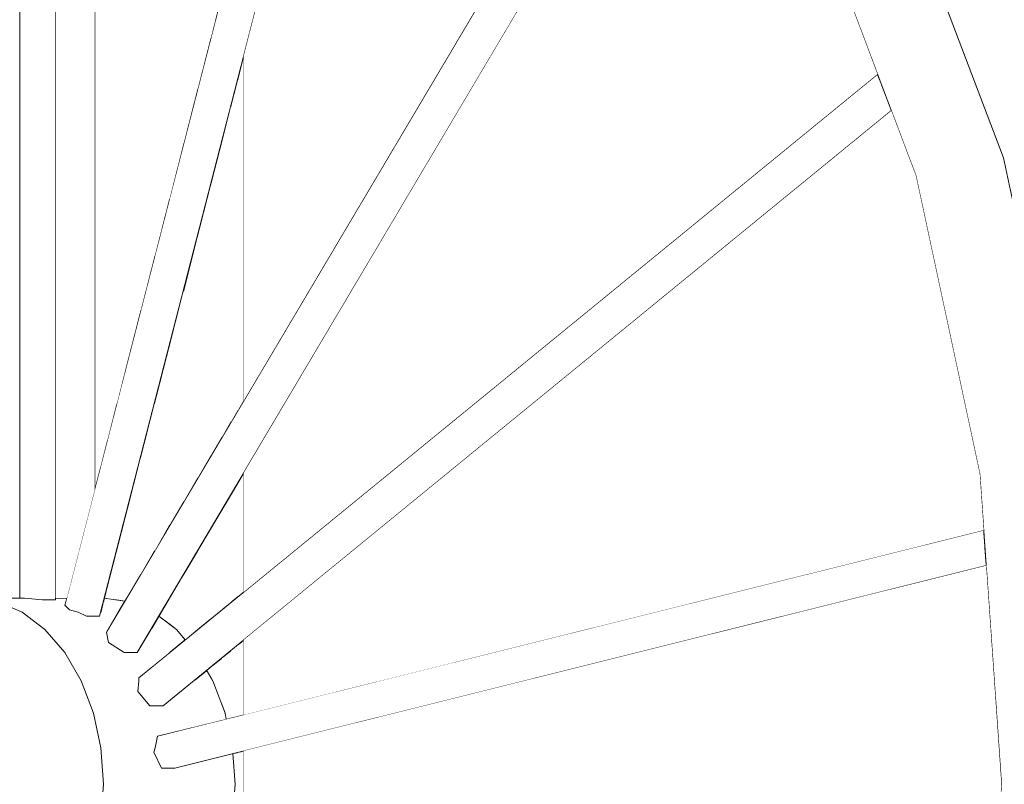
# Model space of a CAD drawing. Header units: millimetres. Extents: x 90539 to 127778, y -34922 to 14506.
# Tile 81 of 256: x 110619 to 110777, y 300 to 423. Entities that reach past the tile are written whole.
import ezdxf

# ---------------------------------------------------------------- set-up
doc = ezdxf.new("R2010")
doc.units = ezdxf.units.MM
doc.header["$MEASUREMENT"] = 0
doc.linetypes.add('Wipeout_Contour', pattern=[1000, 0, -1000])
for name, color, linetype in [('Nowe_A-Niepełnosprawni', 7, 'Continuous'), ('Nowe_A-Wymiary-Wewnętrzne', 7, 'Continuous'), ('Nowe_A-Wymiary-Zewnętrzne', 7, 'Continuous'), ('Nowe_A-Ściany-Działowe', 7, 'Continuous'), ('Nowe_Drzwi Archicad', 7, 'Continuous')]:
    doc.layers.add(name, color=color, linetype=linetype)
for name, color, linetype, lineweight in [('Nowe_A-Niepełnosprawni_Nr_pióra__4', 7, 'Continuous', 13), ('Nowe_A-Wymiary-Wewnętrzne_Nr_pióra__46', 5, 'Continuous', 15), ('Nowe_A-Wymiary-Zewnętrzne_Nr_pióra__46', 5, 'Continuous', 15)]:
    doc.layers.add(name, color=color, linetype=linetype, lineweight=lineweight)
for name, color, linetype, lineweight, true_color in [('Nowe_A-Wymiary-Wewnętrzne_Nr_pióra__45', 7, 'Continuous', 15, 0x40a5ff), ('Nowe_A-Wymiary-Wewnętrzne_Nr_pióra__85', 7, 'Continuous', 13, 0x80c2ff), ('Nowe_A-Wymiary-Zewnętrzne_Nr_pióra__45', 7, 'Continuous', 15, 0x40a5ff), ('Nowe_A-Wymiary-Zewnętrzne_Nr_pióra__85', 7, 'Continuous', 13, 0x80c2ff)]:
    doc.layers.add(name, color=color, linetype=linetype, lineweight=lineweight, true_color=true_color)
doc.styles.add('STYL_AUTOMATYCZNY_2', font='arial.ttf')
doc.dimstyles.new('STYL_AUTOMATYCZNY__1', dxfattribs={"dimtxt": 125, "dimasz": 47.5, "dimexe": 0.18, "dimexo": 20, "dimgap": 0, "dimtad": 1, "dimdec": 1, "dimlfac": 0.1, "dimzin": 0, "dimdsep": 46, "dimtxsty": 'STYL_AUTOMATYCZNY_2', "dimblk": 'ARROWHEAD_11', "dimblk1": 'ARROWHEAD_11', "dimblk2": 'ARROWHEAD_11', "dimcen": 0.09, "dimclrd": 256, "dimclre": 256, "dimclrt": 5, "dimadec": 1, "dimazin": 0, "dimtfac": 1, "dimtdec": 4, "dimtmove": 0, "dimatfit": 3, "dimfxl": 0, "dimtolj": 1, "dimtzin": 0, "dimarcsym": 0})

# ---------------------------------------------------------------- blocks, each defined once
blk = doc.blocks.new('ElemPrzekroju_23')
at = {"color": 254, "linetype": 'Wipeout_Contour', "lineweight": 0, "ltscale": 4316706.079519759}
blk.add_wipeout([(110495.05, 86.95), (110477.6, 107.21), (110477.6, 97.5), (110492.09, 80.68), (110524.33, 56.31), (110559.32, 41.3), (110595.71, 36.23), (110632.09, 41.3), (110667.08, 56.31), (110699.33, 80.68), (110727.59, 113.49), (110750.79, 153.46), (110768.02, 199.06), (110778.64, 248.54), (110782.22, 300), (110778.64, 351.46), (110768.02, 400.94), (110750.79, 446.54), (110747.17, 452.77), (110747.53, 450.67), (110744.06, 446.3), (110746.36, 442.35), (110746.75, 441.31), (110749.8, 437.12), (110749.51, 435.88), (110749.06, 435.2), (110763.1, 398.06), (110773.41, 349.99), (110776.89, 300), (110773.41, 250.01), (110763.1, 201.94), (110746.36, 157.65), (110723.82, 118.82), (110696.37, 86.95), (110665.04, 63.27), (110631.05, 48.69), (110595.71, 43.77), (110560.36, 48.69), (110526.37, 63.27)], dxfattribs=at).dxf.layer = 'Nowe_A-Niepełnosprawni'
at = {"layer": 'Nowe_A-Niepełnosprawni_Nr_pióra__4', "color": 7, "linetype": 'Continuous', "lineweight": 13}
blk.add_line((110773.41, 250.01), (110776.89, 300), dxfattribs=at)
at = {"color": 254, "linetype": 'Wipeout_Contour', "lineweight": 0, "ltscale": 443128.508683}
blk.add_wipeout([(110785.84, 352.19), (110787.82, 351.46), (110777.21, 400.94), (110775.08, 402.38)], dxfattribs=at).dxf.layer = 'Nowe_A-Niepełnosprawni'
at = {"color": 254, "linetype": 'Wipeout_Contour', "lineweight": 0, "ltscale": 3539562.09557352}
blk.add_wipeout([(110589.69, 300), (110590.1, 294.15), (110591.31, 288.52), (110593.27, 283.33), (110595.91, 278.79), (110599.12, 275.06), (110602.79, 272.28), (110606.77, 270.58), (110610.91, 270), (110615.05, 270.58), (110619.02, 272.28), (110622.69, 275.06), (110625.91, 278.79), (110628.54, 283.33), (110630.5, 288.52), (110631.71, 294.15), (110632.12, 300), (110631.71, 305.85), (110630.5, 311.48), (110628.54, 316.67), (110625.91, 321.21), (110622.69, 324.94), (110619.02, 327.72), (110615.05, 329.42), (110610.91, 330), (110606.77, 329.42), (110602.79, 327.72), (110599.12, 324.94), (110595.91, 321.21), (110593.27, 316.67), (110591.31, 311.48), (110590.1, 305.85)], dxfattribs=at).dxf.layer = 'Nowe_A-Niepełnosprawni'
at = {"color": 254, "linetype": 'Wipeout_Contour', "lineweight": 0, "ltscale": 443110.158021}
blk.add_wipeout([(110778.64, 351.46), (110785.84, 352.19), (110775.08, 402.38), (110768.02, 400.94)], dxfattribs=at).dxf.layer = 'Nowe_A-Niepełnosprawni'
at = {"color": 254, "linetype": 'Wipeout_Contour', "lineweight": 0, "ltscale": 884971.357511}
blk.add_wipeout([(110610.91, 330), (110615.05, 329.42), (110626.07, 329.42), (110626.22, 330), (110624.41, 330), (110624.41, 329.74), (110622.29, 329.74), (110619.39, 330)], dxfattribs=at).dxf.layer = 'Nowe_A-Niepełnosprawni'
at = {"color": 254, "linetype": 'Wipeout_Contour', "lineweight": 0, "ltscale": 442537.36447}
blk.add_wipeout([(110632.25, 329.98), (110632.1, 329.42), (110635.51, 329.42), (110635.57, 329.52)], dxfattribs=at).dxf.layer = 'Nowe_A-Niepełnosprawni'
at = {"color": 254, "linetype": 'Wipeout_Contour', "lineweight": 0, "ltscale": 885139.325511}
blk.add_wipeout([(110631.71, 294.15), (110640.46, 294.15), (110640.24, 294.8), (110641.48, 297.39), (110643.61, 297.39), (110652.99, 295.05), (110653.33, 300), (110632.12, 300)], dxfattribs=at).dxf.layer = 'Nowe_A-Niepełnosprawni'
at = {"color": 254, "linetype": 'Wipeout_Contour', "lineweight": 0, "ltscale": 775371.834651}
blk.add_wipeout([(110757.59, 448.64), (110775.08, 402.38), (110777.21, 400.94), (110767.17, 427.5), (110764.28, 432.5), (110764.43, 434.73), (110759.97, 446.54)], dxfattribs=at).dxf.layer = 'Nowe_A-Niepełnosprawni'
at = {"color": 254, "linetype": 'Wipeout_Contour', "lineweight": 0, "ltscale": 885139.475661}
blk.add_wipeout([(110640.46, 305.85), (110631.71, 305.85), (110632.12, 300), (110653.33, 300), (110652.99, 304.95), (110643.61, 302.61), (110641.48, 302.61), (110640.24, 305.2)], dxfattribs=at).dxf.layer = 'Nowe_A-Niepełnosprawni'
at = {"layer": 'Nowe_A-Niepełnosprawni_Nr_pióra__4', "color": 7, "linetype": 'Continuous', "lineweight": 13}
blk.add_line((110631.71, 294.15), (110632.12, 300), dxfattribs=at)
at = {"color": 254, "linetype": 'Wipeout_Contour', "lineweight": 0, "ltscale": 443054.754886}
blk.add_wipeout([(110768.02, 400.94), (110775.08, 402.38), (110757.59, 448.64), (110750.79, 446.54)], dxfattribs=at).dxf.layer = 'Nowe_A-Niepełnosprawni'
at = {"color": 254, "linetype": 'Wipeout_Contour', "lineweight": 0, "ltscale": 663849.77943}
blk.add_wipeout([(110651.72, 311.48), (110630.5, 311.48), (110631.71, 305.85), (110640.46, 305.85), (110640.86, 307.73), (110651.93, 310.49)], dxfattribs=at).dxf.layer = 'Nowe_A-Niepełnosprawni'
at = {"layer": 'Nowe_A-Niepełnosprawni_Nr_pióra__4', "color": 7, "linetype": 'Continuous', "lineweight": 13}
blk.add_line((110632.12, 300), (110631.71, 305.85), dxfattribs=at)
at = {"color": 254, "linetype": 'Wipeout_Contour', "lineweight": 0, "ltscale": 443168.146809}
blk.add_wipeout([(110790.71, 463.89), (110773.19, 450), (110790.83, 403.32), (110809.99, 412.89)], dxfattribs=at).dxf.layer = 'Nowe_A-Niepełnosprawni'
at = {"color": 254, "linetype": 'Wipeout_Contour', "lineweight": 0, "ltscale": 995767.945848}
blk.add_wipeout([(110628.54, 316.67), (110630.5, 311.48), (110651.72, 311.48), (110649.76, 316.67), (110646.66, 316.67), (110641.73, 312.64), (110639.61, 312.64), (110637.68, 314.94), (110637.83, 316.67)], dxfattribs=at).dxf.layer = 'Nowe_A-Niepełnosprawni'
at = {"layer": 'Nowe_A-Niepełnosprawni_Nr_pióra__4', "color": 7, "linetype": 'Continuous', "lineweight": 13}
blk.add_line((110631.71, 305.85), (110630.5, 311.48), dxfattribs=at)
at = {"color": 254, "linetype": 'Wipeout_Contour', "lineweight": 0, "ltscale": 1218525.140676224}
blk.add_wipeout([(110773.19, 450), (110762.49, 439.89), (110764.33, 435), (110773.66, 435), (110776.72, 432.5), (110776.72, 427.5), (110773.66, 425), (110768.11, 425), (110777.21, 400.94), (110778.27, 395.97), (110790.83, 403.32)], dxfattribs=at).dxf.layer = 'Nowe_A-Niepełnosprawni'
at = {"color": 254, "linetype": 'Wipeout_Contour', "lineweight": 0, "ltscale": 553175.065287}
blk.add_wipeout([(110625.91, 321.21), (110628.54, 316.67), (110637.83, 316.67), (110637.8, 317.17), (110642.76, 321.21)], dxfattribs=at).dxf.layer = 'Nowe_A-Niepełnosprawni'
at = {"color": 254, "linetype": 'Wipeout_Contour', "lineweight": 0, "ltscale": 331946.365561}
blk.add_wipeout([(110648.76, 318.38), (110646.66, 316.67), (110649.76, 316.67)], dxfattribs=at).dxf.layer = 'Nowe_A-Niepełnosprawni'
at = {"layer": 'Nowe_A-Niepełnosprawni_Nr_pióra__4', "color": 7, "linetype": 'Continuous', "lineweight": 13}
for p, q in [((110777.21, 400.94), (110767.17, 427.5)), ((110787.82, 351.46), (110777.21, 400.94)), ((110773.41, 349.99), (110763.1, 398.06)), ((110630.5, 311.48), (110628.54, 316.67))]:
    blk.add_line(p, q, dxfattribs=at)
at = {"color": 254, "linetype": 'Wipeout_Contour', "lineweight": 0, "ltscale": 1216996.193426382}
blk.add_wipeout([(110622.69, 324.94), (110625.91, 321.21), (110642.76, 321.21), (110645.32, 323.3), (110643.91, 324.94), (110639.77, 324.94), (110637.56, 321.22), (110635.44, 321.22), (110632.96, 322.87), (110632.6, 324.52), (110632.85, 324.94)], dxfattribs=at).dxf.layer = 'Nowe_A-Niepełnosprawni'
at = {"layer": 'Nowe_A-Niepełnosprawni_Nr_pióra__4', "color": 7, "linetype": 'Continuous', "lineweight": 13}
blk.add_line((110628.54, 316.67), (110625.91, 321.21), dxfattribs=at)
at = {"color": 254, "linetype": 'Wipeout_Contour', "lineweight": 0, "ltscale": 885032.524984}
blk.add_wipeout([(110628.04, 327.72), (110619.02, 327.72), (110622.69, 324.94), (110632.85, 324.94), (110634.5, 327.72), (110631.66, 327.72), (110631.5, 327.1), (110629.38, 327.1)], dxfattribs=at).dxf.layer = 'Nowe_A-Niepełnosprawni'
at = {"color": 254, "linetype": 'Wipeout_Contour', "lineweight": 0, "ltscale": 331926.355958}
blk.add_wipeout([(110639.77, 324.94), (110643.91, 324.94), (110641.05, 327.1)], dxfattribs=at).dxf.layer = 'Nowe_A-Niepełnosprawni'
at = {"layer": 'Nowe_A-Niepełnosprawni_Nr_pióra__4', "color": 7, "linetype": 'Continuous', "lineweight": 13}
blk.add_line((110625.91, 321.21), (110622.69, 324.94), dxfattribs=at)
at = {"color": 254, "linetype": 'Wipeout_Contour', "lineweight": 0, "ltscale": 663742.774704}
blk.add_wipeout([(110626.07, 329.42), (110615.05, 329.42), (110619.02, 327.72), (110628.04, 327.72), (110626.62, 328.1), (110625.92, 328.85)], dxfattribs=at).dxf.layer = 'Nowe_A-Niepełnosprawni'
at = {"color": 254, "linetype": 'Wipeout_Contour', "lineweight": 0, "ltscale": 442535.875796}
blk.add_wipeout([(110632.1, 329.42), (110631.66, 327.72), (110634.5, 327.72), (110635.51, 329.42)], dxfattribs=at).dxf.layer = 'Nowe_A-Niepełnosprawni'
at = {"layer": 'Nowe_A-Niepełnosprawni_Nr_pióra__4', "color": 7, "linetype": 'Continuous', "lineweight": 13}
blk.add_line((110622.69, 324.94), (110619.02, 327.72), dxfattribs=at)
at = {"color": 254, "linetype": 'Wipeout_Contour', "lineweight": 0, "ltscale": 442497.106137}
blk.add_wipeout([(110624.41, 548.61), (110622.29, 548.91), (110622.29, 329.74), (110624.41, 329.74)], dxfattribs=at).dxf.layer = 'Nowe_A-Niepełnosprawni'
at = {"color": 254, "linetype": 'Wipeout_Contour', "lineweight": 0, "ltscale": 442626.474692}
blk.add_wipeout([(110680.19, 524.5), (110629.38, 327.1), (110631.5, 327.1), (110681.96, 523.16)], dxfattribs=at).dxf.layer = 'Nowe_A-Niepełnosprawni'
at = {"layer": 'Nowe_A-Niepełnosprawni_Nr_pióra__4', "color": 7, "linetype": 'Continuous', "lineweight": 13}
blk.add_line((110624.41, 329.74), (110624.41, 548.61), dxfattribs=at)
at = {"color": 254, "linetype": 'Wipeout_Contour', "lineweight": 0, "ltscale": 442487.072264}
blk.add_wipeout([(110622.29, 548.91), (110619.39, 549.31), (110619.39, 330), (110622.29, 329.74)], dxfattribs=at).dxf.layer = 'Nowe_A-Niepełnosprawni'
at = {"color": 254, "linetype": 'Wipeout_Contour', "lineweight": 0, "ltscale": 553246.315263}
blk.add_wipeout([(110677.66, 526.41), (110626.62, 328.1), (110628.04, 327.72), (110629.38, 327.1), (110680.19, 524.5)], dxfattribs=at).dxf.layer = 'Nowe_A-Niepełnosprawni'
at = {"layer": 'Nowe_A-Niepełnosprawni_Nr_pióra__4', "color": 7, "linetype": 'Continuous', "lineweight": 13}
for p, q in [((110624.41, 329.74), (110622.29, 329.74)), ((110631.5, 327.1), (110629.38, 327.1))]:
    blk.add_line(p, q, dxfattribs=at)
at = {"color": 254, "linetype": 'Wipeout_Contour', "lineweight": 0, "ltscale": 442479.727157}
blk.add_wipeout([(110618.62, 330), (110619.39, 330), (110619.39, 549.31), (110618.62, 549.42)], dxfattribs=at).dxf.layer = 'Nowe_A-Niepełnosprawni'
at = {"color": 254, "linetype": 'Wipeout_Contour', "lineweight": 0, "ltscale": 442610.603259}
blk.add_wipeout([(110676.91, 526.97), (110625.92, 328.85), (110626.62, 328.1), (110677.66, 526.41)], dxfattribs=at).dxf.layer = 'Nowe_A-Niepełnosprawni'
at = {"layer": 'Nowe_A-Niepełnosprawni_Nr_pióra__4', "color": 7, "linetype": 'Continuous', "lineweight": 13}
for p, q in [((110618.62, 330), (110618.62, 549.42)), ((110619.39, 330), (110610.91, 330)), ((110619.02, 327.72), (110615.05, 329.42)), ((110622.29, 329.74), (110619.39, 330)), ((110626.22, 330), (110624.41, 330)), ((110625.92, 328.85), (110626.62, 328.1)), ((110626.62, 328.1), (110628.04, 327.72)), ((110629.38, 327.1), (110628.04, 327.72))]:
    blk.add_line(p, q, dxfattribs=at)
at = {"color": 254, "linetype": 'Wipeout_Contour', "lineweight": 0, "ltscale": 442527.172703}
blk.add_wipeout([(110630.96, 547.7), (110630.73, 547.73), (110630.73, 347.52), (110630.96, 348.41)], dxfattribs=at).dxf.layer = 'Nowe_A-Niepełnosprawni'
at = {"color": 254, "linetype": 'Wipeout_Contour', "lineweight": 0, "ltscale": 442708.931668}
blk.add_wipeout([(110635.44, 321.22), (110637.56, 321.22), (110717.18, 455.41), (110715.94, 456.89)], dxfattribs=at).dxf.layer = 'Nowe_A-Niepełnosprawni'
at = {"color": 254, "linetype": 'Wipeout_Contour', "lineweight": 0, "ltscale": 442529.010145}
blk.add_wipeout([(110631.64, 547.6), (110630.96, 547.7), (110630.96, 348.41), (110631.64, 351.06)], dxfattribs=at).dxf.layer = 'Nowe_A-Niepełnosprawni'
at = {"color": 254, "linetype": 'Wipeout_Contour', "lineweight": 0, "ltscale": 442701.093057}
blk.add_wipeout([(110713.92, 459.31), (110632.96, 322.87), (110635.44, 321.22), (110715.94, 456.89)], dxfattribs=at).dxf.layer = 'Nowe_A-Niepełnosprawni'
at = {"layer": 'Nowe_A-Niepełnosprawni_Nr_pióra__4', "color": 7, "linetype": 'Continuous', "lineweight": 13}
blk.add_line((110630.73, 547.73), (110630.73, 347.52), dxfattribs=at)
at = {"color": 254, "linetype": 'Wipeout_Contour', "lineweight": 0, "ltscale": 442695.482578}
blk.add_wipeout([(110713.14, 460.25), (110632.6, 324.52), (110632.96, 322.87), (110713.92, 459.31)], dxfattribs=at).dxf.layer = 'Nowe_A-Niepełnosprawni'
at = {"layer": 'Nowe_A-Niepełnosprawni_Nr_pióra__4', "color": 7, "linetype": 'Continuous', "lineweight": 13}
for p in [(110632.6, 324.52), (110635.44, 321.22)]:
    blk.add_line(p, (110632.96, 322.87), dxfattribs=at)
at = {"color": 254, "linetype": 'Wipeout_Contour', "lineweight": 0, "ltscale": 442532.614634}
blk.add_wipeout([(110631.64, 351.06), (110632.75, 355.37), (110632.75, 547.45), (110631.64, 547.6)], dxfattribs=at).dxf.layer = 'Nowe_A-Niepełnosprawni'
at = {"color": 254, "linetype": 'Wipeout_Contour', "lineweight": 0, "ltscale": 442604.812251}
blk.add_wipeout([(110651.21, 468), (110649.39, 468.23), (110649.39, 420.05), (110651.21, 427.11)], dxfattribs=at).dxf.layer = 'Nowe_A-Niepełnosprawni'
at = {"color": 254, "linetype": 'Wipeout_Contour', "lineweight": 0, "ltscale": 442801.519198}
blk.add_wipeout([(110758.65, 409.84), (110639.61, 312.64), (110641.73, 312.64), (110759.15, 408.51)], dxfattribs=at).dxf.layer = 'Nowe_A-Niepełnosprawni'
at = {"color": 254, "linetype": 'Wipeout_Contour', "lineweight": 0, "ltscale": 331898.723339}
blk.add_wipeout([(110632.75, 331.94), (110632.25, 329.98), (110632.75, 329.91)], dxfattribs=at).dxf.layer = 'Nowe_A-Niepełnosprawni'
at = {"color": 254, "linetype": 'Wipeout_Contour', "lineweight": 0, "ltscale": 442795.883153}
blk.add_wipeout([(110637.68, 314.94), (110639.61, 312.64), (110758.65, 409.84), (110757.53, 412.79)], dxfattribs=at).dxf.layer = 'Nowe_A-Niepełnosprawni'
at = {"color": 254, "linetype": 'Wipeout_Contour', "lineweight": 0, "ltscale": 553431.162628}
blk.add_wipeout([(110637.68, 314.94), (110757.53, 412.79), (110756.91, 414.42), (110637.8, 317.17), (110637.83, 316.67)], dxfattribs=at).dxf.layer = 'Nowe_A-Niepełnosprawni'
at = {"layer": 'Nowe_A-Niepełnosprawni_Nr_pióra__4', "color": 7, "linetype": 'Continuous', "lineweight": 13}
for p, q in [((110763.1, 398.06), (110749.06, 435.2)), ((110637.56, 321.22), (110635.44, 321.22)), ((110637.83, 316.67), (110637.68, 314.94)), ((110637.8, 317.17), (110637.83, 316.67))]:
    blk.add_line(p, q, dxfattribs=at)
at = {"color": 254, "linetype": 'Wipeout_Contour', "lineweight": 0, "ltscale": 442596.972606}
blk.add_wipeout([(110649.39, 468.23), (110647.32, 468.91), (110647.32, 411.98), (110649.39, 420.05)], dxfattribs=at).dxf.layer = 'Nowe_A-Niepełnosprawni'
at = {"color": 254, "linetype": 'Wipeout_Contour', "lineweight": 0, "ltscale": 442603.791383}
blk.add_wipeout([(110651.21, 403.68), (110649.39, 396.61), (110649.39, 352.82), (110651.21, 355.88)], dxfattribs=at).dxf.layer = 'Nowe_A-Niepełnosprawni'
at = {"color": 254, "linetype": 'Wipeout_Contour', "lineweight": 0, "ltscale": 442835.755067}
blk.add_wipeout([(110641.48, 302.61), (110643.61, 302.61), (110774.44, 335.23), (110774.4, 335.75)], dxfattribs=at).dxf.layer = 'Nowe_A-Niepełnosprawni'
at = {"color": 254, "linetype": 'Wipeout_Contour', "lineweight": 0, "ltscale": 442588.266161}
blk.add_wipeout([(110645.07, 470.02), (110645.07, 403.24), (110647.32, 411.98), (110647.32, 468.91)], dxfattribs=at).dxf.layer = 'Nowe_A-Niepełnosprawni'
at = {"color": 254, "linetype": 'Wipeout_Contour', "lineweight": 0, "ltscale": 442610.477769}
blk.add_wipeout([(110652.7, 409.48), (110651.21, 403.68), (110651.21, 355.88), (110652.7, 358.4)], dxfattribs=at).dxf.layer = 'Nowe_A-Niepełnosprawni'
at = {"color": 254, "linetype": 'Wipeout_Contour', "lineweight": 0, "ltscale": 442595.930131}
blk.add_wipeout([(110647.32, 349.32), (110649.39, 352.82), (110649.39, 396.61), (110647.32, 388.55)], dxfattribs=at).dxf.layer = 'Nowe_A-Niepełnosprawni'
at = {"color": 254, "linetype": 'Wipeout_Contour', "lineweight": 0, "ltscale": 442832.182911}
blk.add_wipeout([(110774.2, 338.6), (110640.24, 305.2), (110641.48, 302.61), (110774.4, 335.75)], dxfattribs=at).dxf.layer = 'Nowe_A-Niepełnosprawni'
at = {"layer": 'Nowe_A-Niepełnosprawni_Nr_pióra__4', "color": 7, "linetype": 'Continuous', "lineweight": 13}
blk.add_line((110643.61, 302.61), (110641.48, 302.61), dxfattribs=at)
at = {"color": 254, "linetype": 'Wipeout_Contour', "lineweight": 0, "ltscale": 442579.027807}
blk.add_wipeout([(110645.07, 470.02), (110642.73, 471.51), (110642.73, 394.14), (110645.07, 403.24)], dxfattribs=at).dxf.layer = 'Nowe_A-Niepełnosprawni'
at = {"color": 254, "linetype": 'Wipeout_Contour', "lineweight": 0, "ltscale": 442615.731878}
blk.add_wipeout([(110652.7, 358.4), (110653.81, 360.27), (110653.81, 413.78), (110652.7, 409.48)], dxfattribs=at).dxf.layer = 'Nowe_A-Niepełnosprawni'
at = {"color": 254, "linetype": 'Wipeout_Contour', "lineweight": 0, "ltscale": 442587.19663}
blk.add_wipeout([(110645.07, 345.53), (110647.32, 349.32), (110647.32, 388.55), (110645.07, 379.8)], dxfattribs=at).dxf.layer = 'Nowe_A-Niepełnosprawni'
at = {"color": 254, "linetype": 'Wipeout_Contour', "lineweight": 0, "ltscale": 553472.612573}
blk.add_wipeout([(110640.46, 305.85), (110640.24, 305.2), (110774.2, 338.6), (110774.04, 340.94), (110640.86, 307.73)], dxfattribs=at).dxf.layer = 'Nowe_A-Niepełnosprawni'
at = {"layer": 'Nowe_A-Niepełnosprawni_Nr_pióra__4', "color": 7, "linetype": 'Continuous', "lineweight": 13}
for p, q in [((110776.89, 300), (110773.41, 349.99)), ((110639.61, 312.64), (110637.68, 314.94)), ((110641.73, 312.64), (110639.61, 312.64)), ((110640.86, 307.73), (110640.46, 305.85)), ((110640.46, 305.85), (110640.24, 305.2)), ((110641.48, 302.61), (110640.24, 305.2))]:
    blk.add_line(p, q, dxfattribs=at)
at = {"color": 254, "linetype": 'Wipeout_Contour', "lineweight": 0, "ltscale": 442569.61278}
blk.add_wipeout([(110640.39, 473.33), (110640.39, 385.05), (110642.73, 394.14), (110642.73, 471.51)], dxfattribs=at).dxf.layer = 'Nowe_A-Niepełnosprawni'
at = {"color": 254, "linetype": 'Wipeout_Contour', "lineweight": 0, "ltscale": 442619.351272}
blk.add_wipeout([(110654.5, 416.44), (110653.81, 413.78), (110653.81, 360.27), (110654.5, 361.42)], dxfattribs=at).dxf.layer = 'Nowe_A-Niepełnosprawni'
at = {"color": 254, "linetype": 'Wipeout_Contour', "lineweight": 0, "ltscale": 442577.926829}
blk.add_wipeout([(110642.73, 341.58), (110645.07, 345.53), (110645.07, 379.8), (110642.73, 370.71)], dxfattribs=at).dxf.layer = 'Nowe_A-Niepełnosprawni'
at = {"color": 254, "linetype": 'Wipeout_Contour', "lineweight": 0, "ltscale": 442603.239364}
blk.add_wipeout([(110651.21, 344.22), (110649.39, 341.16), (110649.39, 326.63), (110651.21, 328.11)], dxfattribs=at).dxf.layer = 'Nowe_A-Niepełnosprawni'
at = {"color": 254, "linetype": 'Wipeout_Contour', "lineweight": 0, "ltscale": 553253.541809}
blk.add_wipeout([(110651.21, 320.38), (110649.39, 318.9), (110649.39, 317.3), (110649.76, 316.67), (110651.21, 312.82)], dxfattribs=at).dxf.layer = 'Nowe_A-Niepełnosprawni'
at = {"color": 254, "linetype": 'Wipeout_Contour', "lineweight": 0, "ltscale": 553269.051819}
blk.add_wipeout([(110652.99, 295.05), (110653.81, 294.85), (110653.81, 305.15), (110652.99, 304.95), (110653.33, 300)], dxfattribs=at).dxf.layer = 'Nowe_A-Niepełnosprawni'
at = {"color": 254, "linetype": 'Wipeout_Contour', "lineweight": 0, "ltscale": 442560.382944}
blk.add_wipeout([(110638.13, 475.41), (110638.13, 376.3), (110640.39, 385.05), (110640.39, 473.33)], dxfattribs=at).dxf.layer = 'Nowe_A-Niepełnosprawni'
at = {"color": 254, "linetype": 'Wipeout_Contour', "lineweight": 0, "ltscale": 442621.196568}
blk.add_wipeout([(110654.73, 417.33), (110654.5, 416.44), (110654.5, 361.42), (110654.73, 361.81)], dxfattribs=at).dxf.layer = 'Nowe_A-Niepełnosprawni'
at = {"color": 254, "linetype": 'Wipeout_Contour', "lineweight": 0, "ltscale": 442568.47717}
blk.add_wipeout([(110642.73, 370.71), (110640.39, 361.61), (110640.39, 337.64), (110642.73, 341.58)], dxfattribs=at).dxf.layer = 'Nowe_A-Niepełnosprawni'
at = {"color": 254, "linetype": 'Wipeout_Contour', "lineweight": 0, "ltscale": 442609.886348}
blk.add_wipeout([(110651.21, 344.22), (110651.21, 328.11), (110652.7, 329.33), (110652.7, 346.74)], dxfattribs=at).dxf.layer = 'Nowe_A-Niepełnosprawni'
at = {"color": 254, "linetype": 'Wipeout_Contour', "lineweight": 0, "ltscale": 442595.423559}
blk.add_wipeout([(110647.32, 337.66), (110647.32, 324.94), (110649.39, 326.63), (110649.39, 341.16)], dxfattribs=at).dxf.layer = 'Nowe_A-Niepełnosprawni'
at = {"color": 254, "linetype": 'Wipeout_Contour', "lineweight": 0, "ltscale": 663914.340383}
blk.add_wipeout([(110651.21, 320.38), (110651.21, 312.82), (110651.72, 311.48), (110651.93, 310.49), (110652.7, 310.68), (110652.7, 321.6)], dxfattribs=at).dxf.layer = 'Nowe_A-Niepełnosprawni'
at = {"color": 254, "linetype": 'Wipeout_Contour', "lineweight": 0, "ltscale": 331948.421728}
blk.add_wipeout([(110649.39, 318.9), (110648.76, 318.38), (110649.39, 317.3)], dxfattribs=at).dxf.layer = 'Nowe_A-Niepełnosprawni'
at = {"color": 254, "linetype": 'Wipeout_Contour', "lineweight": 0, "ltscale": 442618.244578}
blk.add_wipeout([(110653.81, 305.15), (110653.81, 294.85), (110654.5, 294.68), (110654.5, 305.32)], dxfattribs=at).dxf.layer = 'Nowe_A-Niepełnosprawni'
at = {"layer": 'Nowe_A-Niepełnosprawni_Nr_pióra__4', "color": 7, "linetype": 'Continuous', "lineweight": 13}
for p, q in [((110654.73, 417.33), (110654.73, 361.81)), ((110649.76, 316.67), (110648.76, 318.38)), ((110651.72, 311.48), (110649.76, 316.67)), ((110653.33, 300), (110652.99, 304.95)), ((110652.99, 295.05), (110653.33, 300))]:
    blk.add_line(p, q, dxfattribs=at)
at = {"color": 254, "linetype": 'Wipeout_Contour', "lineweight": 0, "ltscale": 442551.692802}
blk.add_wipeout([(110638.13, 475.41), (110636.06, 477.66), (110636.06, 368.24), (110638.13, 376.3)], dxfattribs=at).dxf.layer = 'Nowe_A-Niepełnosprawni'
at = {"color": 254, "linetype": 'Wipeout_Contour', "lineweight": 0, "ltscale": 442559.210785}
blk.add_wipeout([(110638.13, 352.86), (110638.13, 333.84), (110640.39, 337.64), (110640.39, 361.61)], dxfattribs=at).dxf.layer = 'Nowe_A-Niepełnosprawni'
at = {"color": 254, "linetype": 'Wipeout_Contour', "lineweight": 0, "ltscale": 442615.108968}
blk.add_wipeout([(110652.7, 346.74), (110652.7, 329.33), (110653.81, 330.24), (110653.81, 348.61)], dxfattribs=at).dxf.layer = 'Nowe_A-Niepełnosprawni'
at = {"color": 254, "linetype": 'Wipeout_Contour', "lineweight": 0, "ltscale": 553232.918942}
blk.add_wipeout([(110647.32, 337.66), (110645.07, 333.87), (110645.07, 323.6), (110645.32, 323.3), (110647.32, 324.94)], dxfattribs=at).dxf.layer = 'Nowe_A-Niepełnosprawni'
at = {"color": 254, "linetype": 'Wipeout_Contour', "lineweight": 0, "ltscale": 442614.844092}
blk.add_wipeout([(110652.7, 321.6), (110652.7, 310.68), (110653.81, 310.96), (110653.81, 322.51)], dxfattribs=at).dxf.layer = 'Nowe_A-Niepełnosprawni'
at = {"color": 254, "linetype": 'Wipeout_Contour', "lineweight": 0, "ltscale": 442620.071486}
blk.add_wipeout([(110654.5, 305.32), (110654.5, 294.68), (110654.73, 294.62), (110654.73, 305.38)], dxfattribs=at).dxf.layer = 'Nowe_A-Niepełnosprawni'
at = {"layer": 'Nowe_A-Niepełnosprawni_Nr_pióra__4', "color": 7, "linetype": 'Continuous', "lineweight": 13}
for p, q in [((110651.93, 310.49), (110651.72, 311.48)), ((110654.73, 305.38), (110654.73, 294.62))]:
    blk.add_line(p, q, dxfattribs=at)
at = {"color": 254, "linetype": 'Wipeout_Contour', "lineweight": 0, "ltscale": 442543.876053}
blk.add_wipeout([(110636.06, 477.66), (110634.24, 480), (110634.24, 361.17), (110636.06, 368.24)], dxfattribs=at).dxf.layer = 'Nowe_A-Niepełnosprawni'
at = {"color": 254, "linetype": 'Wipeout_Contour', "lineweight": 0, "ltscale": 442550.483577}
blk.add_wipeout([(110636.06, 344.8), (110636.06, 330.35), (110638.13, 333.84), (110638.13, 352.86)], dxfattribs=at).dxf.layer = 'Nowe_A-Niepełnosprawni'
at = {"color": 254, "linetype": 'Wipeout_Contour', "lineweight": 0, "ltscale": 442618.706431}
blk.add_wipeout([(110654.5, 349.76), (110653.81, 348.61), (110653.81, 330.24), (110654.5, 330.8)], dxfattribs=at).dxf.layer = 'Nowe_A-Niepełnosprawni'
at = {"color": 254, "linetype": 'Wipeout_Contour', "lineweight": 0, "ltscale": 553221.913406}
blk.add_wipeout([(110642.73, 329.92), (110642.73, 325.84), (110643.91, 324.94), (110645.07, 323.6), (110645.07, 333.87)], dxfattribs=at).dxf.layer = 'Nowe_A-Niepełnosprawni'
at = {"color": 254, "linetype": 'Wipeout_Contour', "lineweight": 0, "ltscale": 442618.433207}
blk.add_wipeout([(110653.81, 322.51), (110653.81, 310.96), (110654.5, 311.13), (110654.5, 323.06)], dxfattribs=at).dxf.layer = 'Nowe_A-Niepełnosprawni'
at = {"layer": 'Nowe_A-Niepełnosprawni_Nr_pióra__4', "color": 7, "linetype": 'Continuous', "lineweight": 13}
blk.add_line((110645.32, 323.3), (110643.91, 324.94), dxfattribs=at)
at = {"color": 254, "linetype": 'Wipeout_Contour', "lineweight": 0, "ltscale": 442537.847909}
blk.add_wipeout([(110632.75, 547.45), (110632.75, 355.37), (110634.24, 361.17), (110634.24, 547.24)], dxfattribs=at).dxf.layer = 'Nowe_A-Niepełnosprawni'
at = {"color": 254, "linetype": 'Wipeout_Contour', "lineweight": 0, "ltscale": 442620.540467}
blk.add_wipeout([(110654.73, 350.15), (110654.5, 349.76), (110654.5, 330.8), (110654.73, 330.98)], dxfattribs=at).dxf.layer = 'Nowe_A-Niepełnosprawni'
at = {"color": 254, "linetype": 'Wipeout_Contour', "lineweight": 0, "ltscale": 553178.465323}
blk.add_wipeout([(110634.24, 337.74), (110634.24, 329.7), (110635.57, 329.52), (110636.06, 330.35), (110636.06, 344.8)], dxfattribs=at).dxf.layer = 'Nowe_A-Niepełnosprawni'
at = {"color": 254, "linetype": 'Wipeout_Contour', "lineweight": 0, "ltscale": 331927.459228}
blk.add_wipeout([(110642.73, 329.92), (110641.05, 327.1), (110642.73, 325.84)], dxfattribs=at).dxf.layer = 'Nowe_A-Niepełnosprawni'
at = {"color": 254, "linetype": 'Wipeout_Contour', "lineweight": 0, "ltscale": 442620.26297}
blk.add_wipeout([(110654.73, 323.25), (110654.5, 323.06), (110654.5, 311.13), (110654.73, 311.18)], dxfattribs=at).dxf.layer = 'Nowe_A-Niepełnosprawni'
at = {"layer": 'Nowe_A-Niepełnosprawni_Nr_pióra__4', "color": 7, "linetype": 'Continuous', "lineweight": 13}
for p, q in [((110637.56, 321.22), (110717.18, 455.41)), ((110637.8, 317.17), (110756.91, 414.42)), ((110641.73, 312.64), (110759.15, 408.51)), ((110654.73, 350.15), (110654.73, 330.98)), ((110640.86, 307.73), (110774.04, 340.94)), ((110643.61, 302.61), (110774.44, 335.23)), ((110643.91, 324.94), (110641.05, 327.1)), ((110654.73, 323.25), (110654.73, 311.18))]:
    blk.add_line(p, q, dxfattribs=at)
at = {"color": 254, "linetype": 'Wipeout_Contour', "lineweight": 0, "ltscale": 442535.97415}
blk.add_wipeout([(110632.75, 331.94), (110632.75, 329.91), (110634.24, 329.7), (110634.24, 337.74)], dxfattribs=at).dxf.layer = 'Nowe_A-Niepełnosprawni'
at = {"layer": 'Nowe_A-Niepełnosprawni_Nr_pióra__4', "color": 7, "linetype": 'Continuous', "lineweight": 13}
for p, q in [((110625.92, 328.85), (110676.91, 526.97)), ((110631.5, 327.1), (110681.96, 523.16)), ((110632.6, 324.52), (110713.14, 460.25)), ((110635.57, 329.52), (110632.25, 329.98))]:
    blk.add_line(p, q, dxfattribs=at)
blk = doc.blocks.new('ElemPrzekroju_25')
at = {"color": 254, "linetype": 'Wipeout_Contour', "lineweight": 0, "ltscale": 6815411.693442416}
blk.add_wipeout([(109677.6, 2540), (109677.6, 2100), (110477.6, 2100), (110477.6, 519.19), (110503.66, 549.44), (110520.6, 562.24), (110520.6, 2117), (111654.6, 2117), (111654.6, 0), (111973.1, 0), (111973.1, 2.45), (111943.06, 2.45), (111910.44, 86.95), (111909.1, 94.15), (111909.1, 204.5), (111973.1, 204.5), (111973.1, 205.5), (111908.1, 205.5), (111908.1, 228.49), (111870.92, 228.49), (111870.92, 232.26), (111870.92, 232.76), (111870.9, 257.12), (111870.92, 260.3), (111870.92, 477.41), (111870.9, 514.77), (111870.92, 548.64), (111870.92, 566.63), (111870.72, 573.91), (111870.15, 590.35), (111869.58, 605.28), (111868.94, 621.57), (111868.28, 635.36), (111867.53, 651.5), (111866.73, 666.91), (111866.46, 675.53), (111870.87, 676.73), (111870.92, 687.28), (111870.92, 691.98), (111870.92, 692.51), (111908.1, 692.51), (111908.1, 717), (111918.49, 749.19), (111892.43, 753.66), (111890.42, 755.43), (111889.48, 757.69), (111889.61, 759.5), (111889.69, 759.95), (111890.43, 764.33), (111895.67, 795.02), (111896.27, 798.52), (111897.03, 800.85), (111898.43, 802.31), (111900.88, 803.3), (111934.17, 797.72), (111934, 797.19), (111947.82, 839.98), (111973.27, 839.98), (111973.27, 840), (112527.6, 840), (112527.6, 2540)], dxfattribs=at).dxf.layer = 'Nowe_A-Ściany-Działowe'
blk = doc.blocks.new('ElemPrzekroju_26')
at = {"color": 254, "linetype": 'Wipeout_Contour', "lineweight": 0, "ltscale": 553140.952097}
blk.add_wipeout([(110630.73, 547.73), (110624.41, 548.61), (110624.41, 330), (110626.22, 330), (110630.73, 347.52)], dxfattribs=at).dxf.layer = 'Nowe_Drzwi Archicad'
at = {"color": 254, "linetype": 'Wipeout_Contour', "lineweight": 0, "ltscale": 553636.800481}
blk.add_wipeout([(110654.73, 294.62), (110774.44, 264.77), (110776.89, 300), (110774.44, 335.23), (110654.73, 305.38)], dxfattribs=at).dxf.layer = 'Nowe_Drzwi Archicad'
at = {"color": 254, "linetype": 'Wipeout_Contour', "lineweight": 0, "ltscale": 664381.823778}
blk.add_wipeout([(110654.73, 323.25), (110654.73, 311.18), (110774.04, 340.94), (110773.41, 349.99), (110763.1, 398.06), (110759.15, 408.51)], dxfattribs=at).dxf.layer = 'Nowe_Drzwi Archicad'
at = {"color": 254, "linetype": 'Wipeout_Contour', "lineweight": 0, "ltscale": 553361.413883}
blk.add_wipeout([(110654.73, 361.81), (110703.17, 443.45), (110678.08, 447), (110665.79, 460.33), (110654.73, 417.33)], dxfattribs=at).dxf.layer = 'Nowe_Drzwi Archicad'
at = {"color": 254, "linetype": 'Wipeout_Contour', "lineweight": 0, "ltscale": 1217966.306671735}
blk.add_wipeout([(110709.55, 442.55), (110654.73, 350.15), (110654.73, 330.98), (110756.91, 414.42), (110749.24, 434.73), (110748.91, 433.33), (110745.82, 432.53), (110741.99, 434.72), (110735.68, 438.91), (110734.35, 440), (110727.58, 440)], dxfattribs=at).dxf.layer = 'Nowe_Drzwi Archicad'
blk = doc.blocks.new('*D714')
at = {"layer": 'Nowe_A-Wymiary-Wewnętrzne_Nr_pióra__45', "linetype": 'Continuous', "lineweight": 15, "true_color": 0x40a5ff}
for points in [[(116511.16, 900), (116512.12, 895.22), (116514.83, 891.16), (116518.88, 888.45), (116523.66, 887.5), (116528.45, 888.45), (116532.5, 891.16), (116535.21, 895.22), (116536.16, 900), (116535.21, 904.78), (116532.5, 908.84), (116528.45, 911.55), (116523.66, 912.5), (116518.88, 911.55), (116514.83, 908.84), (116512.12, 904.78)], [(116511.16, 0), (116512.12, -4.78), (116514.83, -8.84), (116518.88, -11.55), (116523.66, -12.5), (116528.45, -11.55), (116532.5, -8.84), (116535.21, -4.78), (116536.16, 0), (116535.21, 4.78), (116532.5, 8.84), (116528.45, 11.55), (116523.66, 12.5), (116518.88, 11.55), (116514.83, 8.84), (116512.12, 4.78)]]:
    blk.add_hatch(color=161, dxfattribs=at).paths.add_polyline_path(points)
at = {"layer": 'Nowe_A-Wymiary-Wewnętrzne_Nr_pióra__45', "color": 161, "linetype": 'Continuous', "lineweight": 15, "true_color": 0x40a5ff}
for centre in [(116523.66, 900), (116523.66, 0)]:
    blk.add_circle(centre, 12.5, dxfattribs=at)
at = {"layer": 'Nowe_A-Wymiary-Wewnętrzne_Nr_pióra__85', "color": 151, "linetype": 'Continuous', "lineweight": 13, "true_color": 0x80c2ff}
for p, q in [((116511.16, 900), (116476.79, 900)), ((116570.54, 900), (116536.16, 900)), ((116523.66, 12.5), (116523.66, 887.5)), ((116511.16, 0), (116476.79, 0)), ((116570.54, 0), (116536.16, 0)), ((116523.66, -25), (116523.66, -12.5))]:
    blk.add_line(p, q, dxfattribs=at)
at = {"layer": 'Nowe_A-Wymiary-Wewnętrzne_Nr_pióra__46', "color": 5, "lineweight": 15, "insert": (116498.66, 283.17), "char_height": 125, "attachment_point": 7, "rotation": 90, "style": 'STYL_AUTOMATYCZNY_2'}
blk.add_mtext('\\A1;{\\pql;\\fArial|b0|i0|c238|p0;\\W1.000000;90,0}', dxfattribs=at)
blk = doc.blocks.new('ARROWHEAD_11')
at = {"color": 0, "linetype": 'Continuous', "lineweight": 0}
blk.add_line((0, 0), (-1, 0), dxfattribs=at)
at = {"color": 0, "linetype": 'Continuous', "lineweight": 0, "const_width": 0.25, "flags": 128}
blk.add_lwpolyline([(-0.125, 0, 1), (0.125, 0, 1)], format="xyb", close=True, dxfattribs=at)
blk = doc.blocks.new('*D748')
at = {"layer": 'Nowe_A-Wymiary-Zewnętrzne_Nr_pióra__45', "linetype": 'Continuous', "lineweight": 15, "true_color": 0x40a5ff}
for points in [[(119375.13, 12845), (119376.08, 12840.22), (119378.79, 12836.16), (119382.84, 12833.45), (119387.63, 12832.5), (119392.41, 12833.45), (119396.47, 12836.16), (119399.18, 12840.22), (119400.13, 12845), (119399.18, 12849.78), (119396.47, 12853.84), (119392.41, 12856.55), (119387.63, 12857.5), (119382.84, 12856.55), (119378.79, 12853.84), (119376.08, 12849.78)], [(119375.13, -450), (119376.08, -454.78), (119378.79, -458.84), (119382.84, -461.55), (119387.63, -462.5), (119392.41, -461.55), (119396.47, -458.84), (119399.18, -454.78), (119400.13, -450), (119399.18, -445.22), (119396.47, -441.16), (119392.41, -438.45), (119387.63, -437.5), (119382.84, -438.45), (119378.79, -441.16), (119376.08, -445.22)]]:
    blk.add_hatch(color=161, dxfattribs=at).paths.add_polyline_path(points)
at = {"layer": 'Nowe_A-Wymiary-Zewnętrzne_Nr_pióra__45', "color": 161, "linetype": 'Continuous', "lineweight": 15, "true_color": 0x40a5ff}
for centre in [(119387.63, 12845), (119387.63, -450)]:
    blk.add_circle(centre, 12.5, dxfattribs=at)
at = {"layer": 'Nowe_A-Wymiary-Zewnętrzne_Nr_pióra__85', "color": 151, "linetype": 'Continuous', "lineweight": 13, "true_color": 0x80c2ff}
for p, q in [((119387.63, 12857.5), (119387.63, 12870)), ((119375.13, 12845), (119340.75, 12845)), ((119434.5, 12845), (119400.13, 12845)), ((119387.63, -437.5), (119387.63, 12832.5)), ((119375.13, -450), (119340.75, -450)), ((119434.5, -450), (119400.13, -450)), ((119387.63, -475), (119387.63, -462.5))]:
    blk.add_line(p, q, dxfattribs=at)
at = {"layer": 'Nowe_A-Wymiary-Zewnętrzne_Nr_pióra__46', "color": 5, "lineweight": 15, "insert": (119362.63, 5911.52), "char_height": 125, "attachment_point": 7, "rotation": 90, "style": 'STYL_AUTOMATYCZNY_2'}
blk.add_mtext('\\A1;{\\pql;\\fArial|b0|i0|c238|p0;\\W1.000000;1\xa0329,5}', dxfattribs=at)

msp = doc.modelspace()

# ---------------------------------------------------------------- block references
at = {"layer": 'Nowe_A-Niepełnosprawni', "lineweight": 0}
msp.add_blockref('ElemPrzekroju_23', (0, 0), dxfattribs=at)

# ---------------------------------------------------------------- next in the draw order: block references
at = {"layer": 'Nowe_A-Ściany-Działowe', "lineweight": 0}
msp.add_blockref('ElemPrzekroju_25', (0, 0), dxfattribs=at)

# ---------------------------------------------------------------- next in the draw order: block references
at = {"layer": 'Nowe_Drzwi Archicad', "lineweight": 0}
msp.add_blockref('ElemPrzekroju_26', (0, 0), dxfattribs=at)

# ---------------------------------------------------------------- next in the draw order: dimensions: what is measured, and where the dimension line sits
at = {"layer": 'Nowe_A-Wymiary-Wewnętrzne', "color": 151, "linetype": 'Continuous', "lineweight": 13, "true_color": 0x80c2ff}
dim = msp.add_linear_dim(base=(116523.66, 900), p1=(99177.6, 0), p2=(116907.6, 900), angle=90, dimstyle='STYL_AUTOMATYCZNY__1', dxfattribs=at)
dim.commit()
dim.dimension.update_dxf_attribs({"geometry": '*D714', "text_midpoint": (116436.16, 445), "dimtype": 160, "text_rotation": 90})
at = {"layer": 'Nowe_A-Wymiary-Zewnętrzne', "color": 151, "linetype": 'Continuous', "lineweight": 13, "true_color": 0x80c2ff}
dim = msp.add_linear_dim(base=(119387.63, 12845), p1=(95120.09, -450), p2=(98654.74, 12845), angle=90, dimstyle='STYL_AUTOMATYCZNY__1', dxfattribs=at)
dim.commit()
dim.dimension.update_dxf_attribs({"geometry": '*D748', "text_midpoint": (119300.13, 6192.64), "dimtype": 160, "text_rotation": 90})

doc.saveas('drawing.dxf')
